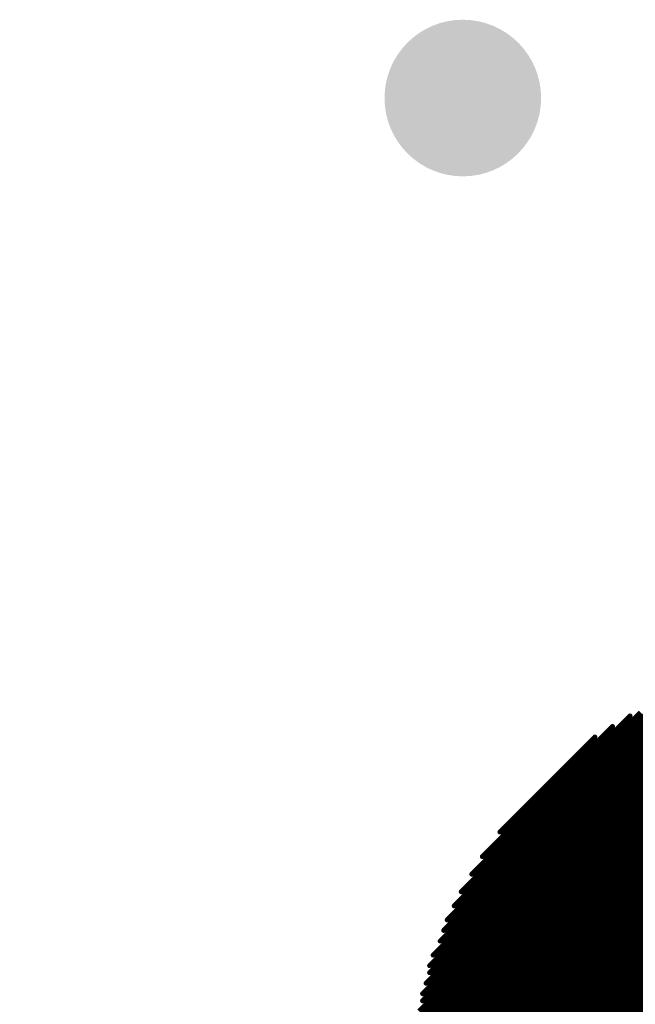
# Model space of a CAD drawing. Header units: inches. Extents: x -60 to 68, y -60 to 60.
# Tile 35 of 78: x -38.16 to -35.02, y 35.94 to 40.96. Entities that reach past the tile are written whole.
import ezdxf

# ---------------------------------------------------------------- set-up
doc = ezdxf.new("R2010")
doc.units = ezdxf.units.IN
for name, color, linetype in [('Bottom Copper', 5, 'Continuous'), ('Bottom Overlay', 54, 'Continuous'), ('PENTA', 56, 'Continuous'), ('Top Copper', 1, 'Continuous'), ('Via Holes', 16, 'Continuous')]:
    doc.layers.add(name, color=color, linetype=linetype)

# ---------------------------------------------------------------- blocks, each defined once
blk = doc.blocks.new('LOGO_MSM_B_74')
at = {"layer": 'Bottom Overlay'}
for points in [[(1.4097, 1.7526, 0.0254, 0.0254, 0), (2.0955, 1.7526, 0.0254, 0.0254, 0)], [(1.1557, 1.7018, 0.0254, 0.0254, 0), (2.2987, 1.7018, 0.0254, 0.0254, 0)], [(1.2573, 1.7272, 0.0254, 0.0254, 0), (2.1971, 1.7272, 0.0254, 0.0254, 0)], [(0.9779, 1.651, 0.0254, 0.0254, 0), (2.4003, 1.651, 0.0254, 0.0254, 0)], [(1.0541, 1.6764, 0.0254, 0.0254, 0), (2.3495, 1.6764, 0.0254, 0.0254, 0)], [(0.8509, 1.6002, 0.0254, 0.0254, 0), (2.5019, 1.6002, 0.0254, 0.0254, 0)], [(0.9017, 1.6256, 0.0254, 0.0254, 0), (2.4511, 1.6256, 0.0254, 0.0254, 0)], [(0.7239, 1.5494, 0.0254, 0.0254, 0), (2.5781, 1.5494, 0.0254, 0.0254, 0)], [(0.8001, 1.5748, 0.0254, 0.0254, 0), (2.5527, 1.5748, 0.0254, 0.0254, 0)], [(0.6477, 1.4986, 0.0254, 0.0254, 0), (2.6543, 1.4986, 0.0254, 0.0254, 0)], [(0.6731, 1.524, 0.0254, 0.0254, 0), (2.6289, 1.524, 0.0254, 0.0254, 0)], [(0.5461, 1.4478, 0.0254, 0.0254, 0), (2.7051, 1.4478, 0.0254, 0.0254, 0)], [(0.5969, 1.4732, 0.0254, 0.0254, 0), (2.6797, 1.4732, 0.0254, 0.0254, 0)], [(0.4699, 1.397, 0.0254, 0.0254, 0), (2.7559, 1.397, 0.0254, 0.0254, 0)], [(0.5207, 1.4224, 0.0254, 0.0254, 0), (2.7305, 1.4224, 0.0254, 0.0254, 0)], [(0.3937, 1.3462, 0.0254, 0.0254, 0), (2.8067, 1.3462, 0.0254, 0.0254, 0)], [(0.4445, 1.3716, 0.0254, 0.0254, 0), (2.7813, 1.3716, 0.0254, 0.0254, 0)], [(0.3429, 1.2954, 0.0254, 0.0254, 0), (2.8321, 1.2954, 0.0254, 0.0254, 0)], [(0.3683, 1.3208, 0.0254, 0.0254, 0), (2.8067, 1.3208, 0.0254, 0.0254, 0)], [(0.3175, 1.2446, 0.0254, 0.0254, 0), (2.8575, 1.2446, 0.0254, 0.0254, 0)], [(0.3429, 1.27, 0.0254, 0.0254, 0), (2.8575, 1.27, 0.0254, 0.0254, 0)], [(0.3175, 1.2192, 0.0254, 0.0254, 0), (2.8829, 1.2192, 0.0254, 0.0254, 0)], [(0.2921, 1.1938, 0.0254, 0.0254, 0), (2.8829, 1.1938, 0.0254, 0.0254, 0)], [(0.2921, 1.1684, 0.0254, 0.0254, 0), (2.9083, 1.1684, 0.0254, 0.0254, 0)], [(0.2921, 1.143, 0.0254, 0.0254, 0), (2.9083, 1.143, 0.0254, 0.0254, 0)], [(0.2921, 1.1176, 0.0254, 0.0254, 0), (2.9337, 1.1176, 0.0254, 0.0254, 0)], [(0.2921, 1.0922, 0.0254, 0.0254, 0), (1.6129, 1.0922, 0.0254, 0.0254, 0)], [(0.2921, 1.0668, 0.0254, 0.0254, 0), (1.4351, 1.0668, 0.0254, 0.0254, 0)], [(0.2921, 1.0414, 0.0254, 0.0254, 0), (1.3335, 1.0414, 0.0254, 0.0254, 0)], [(0.2921, 1.016, 0.0254, 0.0254, 0), (1.2573, 1.016, 0.0254, 0.0254, 0)], [(0.2921, 0.9906, 0.0254, 0.0254, 0), (1.2065, 0.9906, 0.0254, 0.0254, 0)], [(0.2921, 0.9652, 0.0254, 0.0254, 0), (1.1557, 0.9652, 0.0254, 0.0254, 0)], [(0.3175, 0.9398, 0.0254, 0.0254, 0), (1.0795, 0.9398, 0.0254, 0.0254, 0)], [(0.3175, 0.9144, 0.0254, 0.0254, 0), (1.0541, 0.9144, 0.0254, 0.0254, 0)]]:
    blk.add_lwpolyline(points, format="xyseb", dxfattribs=at)
for points in [[(1.4034, 1.7526, 0.0127, 0.0127, 1), (1.4161, 1.7526, 0.0127, 0.0127, 1)], [(2.0892, 1.7526, 0.0127, 0.0127, 1), (2.1019, 1.7526, 0.0127, 0.0127, 1)], [(1.1494, 1.7018, 0.0127, 0.0127, 1), (1.1621, 1.7018, 0.0127, 0.0127, 1)], [(1.2509, 1.7272, 0.0127, 0.0127, 1), (1.2636, 1.7272, 0.0127, 0.0127, 1)], [(2.1907, 1.7272, 0.0127, 0.0127, 1), (2.2035, 1.7272, 0.0127, 0.0127, 1)], [(2.2923, 1.7018, 0.0127, 0.0127, 1), (2.3051, 1.7018, 0.0127, 0.0127, 1)], [(0.9716, 1.651, 0.0127, 0.0127, 1), (0.9843, 1.651, 0.0127, 0.0127, 1)], [(1.0477, 1.6764, 0.0127, 0.0127, 1), (1.0604, 1.6764, 0.0127, 0.0127, 1)], [(0.8446, 1.6002, 0.0127, 0.0127, 1), (0.8572, 1.6002, 0.0127, 0.0127, 1)], [(0.8953, 1.6256, 0.0127, 0.0127, 1), (0.908, 1.6256, 0.0127, 0.0127, 1)], [(0.7176, 1.5494, 0.0127, 0.0127, 1), (0.7302, 1.5494, 0.0127, 0.0127, 1)], [(0.7937, 1.5748, 0.0127, 0.0127, 1), (0.8065, 1.5748, 0.0127, 0.0127, 1)], [(0.6413, 1.4986, 0.0127, 0.0127, 1), (0.654, 1.4986, 0.0127, 0.0127, 1)], [(0.6667, 1.524, 0.0127, 0.0127, 1), (0.6794, 1.524, 0.0127, 0.0127, 1)], [(0.5398, 1.4478, 0.0127, 0.0127, 1), (0.5524, 1.4478, 0.0127, 0.0127, 1)], [(0.5905, 1.4732, 0.0127, 0.0127, 1), (0.6032, 1.4732, 0.0127, 0.0127, 1)], [(0.5143, 1.4224, 0.0127, 0.0127, 1), (0.5271, 1.4224, 0.0127, 0.0127, 1)], [(1.4287, 1.0668, 0.0127, 0.0127, 1), (1.4414, 1.0668, 0.0127, 0.0127, 1)], [(1.6065, 1.0922, 0.0127, 0.0127, 1), (1.6193, 1.0922, 0.0127, 0.0127, 1)], [(1.251, 1.016, 0.0127, 0.0127, 1), (1.2636, 1.016, 0.0127, 0.0127, 1)], [(1.3272, 1.0414, 0.0127, 0.0127, 1), (1.3398, 1.0414, 0.0127, 0.0127, 1)], [(1.1494, 0.9652, 0.0127, 0.0127, 1), (1.1621, 0.9652, 0.0127, 0.0127, 1)], [(1.2002, 0.9906, 0.0127, 0.0127, 1), (1.2128, 0.9906, 0.0127, 0.0127, 1)], [(1.0477, 0.9144, 0.0127, 0.0127, 1), (1.0604, 0.9144, 0.0127, 0.0127, 1)], [(1.0732, 0.9398, 0.0127, 0.0127, 1), (1.0858, 0.9398, 0.0127, 0.0127, 1)]]:
    blk.add_lwpolyline(points, format="xyseb", close=True, dxfattribs=at)

msp = doc.modelspace()

# ---------------------------------------------------------------- hatches: boundary and pattern name
at = {"layer": 'Bottom Copper'}
h = msp.add_hatch(color=5, dxfattribs=at)
edge = h.paths.add_edge_path()
edge.add_arc((-35.898, 40.564), 0.4, 0, 360)
at = {"layer": 'Top Copper'}
h = msp.add_hatch(color=1, dxfattribs=at)
edge = h.paths.add_edge_path()
edge.add_arc((-35.898, 40.564), 0.4, 0, 360)
at = {"layer": 'Via Holes'}
h = msp.add_hatch(color=7, dxfattribs=at)
edge = h.paths.add_edge_path()
edge.add_arc((-35.898, 40.564), 0.2, 0, 360)

# ---------------------------------------------------------------- linework, layer by layer
at = {"layer": 'PENTA'}
msp.add_lwpolyline([(-35.3411, 11.483, 0.2, 0.2, -0.32492), (0, 37.1599, 0.2, 0.2, 0)], format="xyseb", dxfattribs=at)
at = {"layer": 'Top Copper'}
msp.add_lwpolyline([(-37.8117, 33.3103, 0.7, 0.7, 0), (-33.5317, 37.5903, 0.7, 0.7, 0)], format="xyseb", dxfattribs=at)

# ---------------------------------------------------------------- block references
at = {"rotation": 45}
msp.add_blockref('LOGO_MSM_B_74', (-35.4658, 34.5792), dxfattribs=at)

doc.saveas('drawing.dxf')
